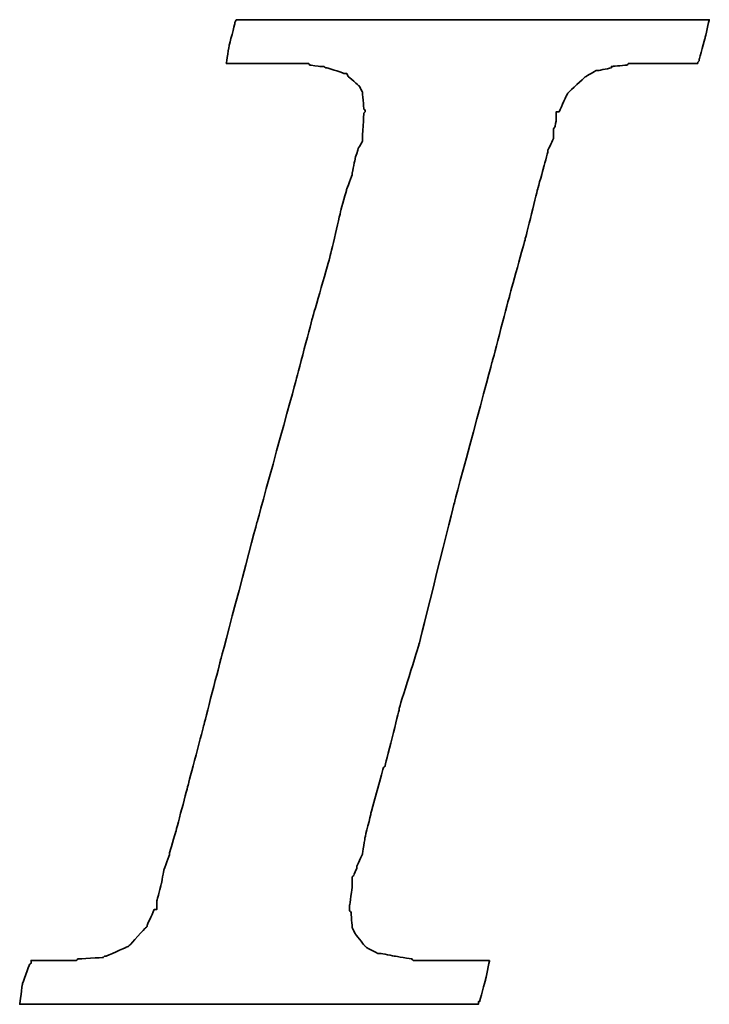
# Model space of a CAD drawing. Header units: inches. Extents: x 17 to 881, y 5 to 673.
# Tile 28 of 41: x 212.05 to 213.7, y 112.65 to 115.01. Entities that reach past the tile are written whole.
import ezdxf

# ---------------------------------------------------------------- set-up
doc = ezdxf.new("R2010")
doc.units = ezdxf.units.IN
doc.header["$LTSCALE"] = 0.1
doc.layers.add('DIM', color=4, linetype='Continuous')
doc.layers.add('layer 1', color=7, linetype='Continuous')

# ---------------------------------------------------------------- blocks, each defined once
blk = doc.blocks.new('TBI MOTION logo(完整正式版)')
at = {"layer": 'layer 1', "color": 22, "lineweight": 35}
blk.add_open_spline([(-40.59125, -7.94375), (-40.59125, -7.94375), (-40.97375, -7.94375), (-40.97375, -7.94375), (-40.97375, -7.94375), (-40.97375, -7.94375), (-41.38125, -7.94375), (-41.38125, -7.94375), (-41.38125, -7.94375), (-41.38125, -7.94375), (-41.54875, -7.94375), (-41.54875, -7.94375), (-41.54875, -7.94375), (-41.54875, -7.94375), (-41.59875, -7.94375), (-41.59875, -7.94375), (-41.59875, -7.94375), (-41.59875, -7.94375), (-41.88375, -7.94375), (-41.88375, -7.94375), (-41.88375, -7.94375), (-41.88375, -7.94375), (-41.90875, -7.91875), (-41.90875, -7.91875), (-41.90875, -7.91875), (-41.90875, -7.91875), (-42.19875, -7.87125), (-42.19875, -7.87125), (-42.19875, -7.87125), (-42.19875, -7.87125), (-42.43875, -7.82375), (-42.43875, -7.82375), (-42.43875, -7.82375), (-42.43875, -7.82375), (-42.45875, -7.82375), (-42.45875, -7.82375), (-42.45875, -7.82375), (-42.45875, -7.82375), (-42.48625, -7.82375), (-42.48625, -7.82375), (-42.48625, -7.82375), (-42.48625, -7.82375), (-42.67625, -7.72375), (-42.67625, -7.72375), (-42.67625, -7.72375), (-42.67625, -7.72375), (-42.70125, -7.70375), (-42.70125, -7.70375), (-42.70125, -7.70375), (-42.70125, -7.70375), (-42.72375, -7.67875), (-42.72375, -7.67875), (-42.72375, -7.67875), (-42.72375, -7.67875), (-42.86875, -7.48875), (-42.86875, -7.48875), (-42.86875, -7.48875), (-42.86875, -7.48875), (-42.89375, -7.43875), (-42.89375, -7.43875), (-42.89375, -7.43875), (-42.89375, -7.43875), (-42.91875, -7.38875), (-42.91875, -7.38875), (-42.91875, -7.38875), (-42.91875, -7.38875), (-42.93875, -7.12875), (-42.93875, -7.12875), (-42.93875, -7.12875), (-42.93875, -7.12875), (-42.96375, -7.10375), (-42.96375, -7.10375), (-42.96375, -7.10375), (-42.96375, -7.10375), (-42.96375, -7.05375), (-42.96375, -7.05375), (-42.96375, -7.05375), (-42.96375, -7.05375), (-42.96375, -7.00875), (-42.96375, -7.00875), (-42.96375, -7.00875), (-42.96375, -7.00875), (-42.91875, -6.69625), (-42.91875, -6.69625), (-42.91875, -6.69625), (-42.91875, -6.69625), (-42.91875, -6.62375), (-42.91875, -6.62375), (-42.91875, -6.62375), (-42.91875, -6.62375), (-42.91875, -6.59625), (-42.91875, -6.59625), (-42.91875, -6.59625), (-42.91875, -6.59625), (-42.91875, -6.57375), (-42.91875, -6.57375), (-42.91875, -6.57375), (-42.91875, -6.57375), (-42.91875, -6.52875), (-42.91875, -6.52875), (-42.91875, -6.52875), (-42.91875, -6.52875), (-42.89375, -6.50375), (-42.89375, -6.50375), (-42.89375, -6.50375), (-42.89375, -6.50375), (-42.84375, -6.38375), (-42.84375, -6.38375), (-42.84375, -6.38375), (-42.84375, -6.38375), (-42.84375, -6.35875), (-42.84375, -6.35875), (-42.84375, -6.35875), (-42.84375, -6.35875), (-42.74625, -6.14375), (-42.74625, -6.14375), (-42.74625, -6.14375), (-42.74625, -6.14375), (-42.70125, -5.85375), (-42.70125, -5.85375), (-42.70125, -5.85375), (-42.70125, -5.85375), (-42.60375, -5.47125), (-42.60375, -5.47125), (-42.60375, -5.47125), (-42.60375, -5.47125), (-42.60375, -5.44875), (-42.60375, -5.44875), (-42.60375, -5.44875), (-42.60375, -5.44875), (-42.38875, -4.67875), (-42.38875, -4.67875), (-42.38875, -4.67875), (-42.38875, -4.67875), (-42.36375, -4.65375), (-42.36375, -4.65375), (-42.36375, -4.65375), (-42.36375, -4.65375), (-42.12375, -3.69625), (-42.12375, -3.69625), (-42.12375, -3.69625), (-42.12375, -3.69625), (-42.12375, -3.67374), (-42.12375, -3.67374), (-42.12375, -3.67374), (-42.12375, -3.67374), (-41.78875, -2.59374), (-41.78875, -2.59374), (-41.78875, -2.59374), (-41.78875, -2.59374), (-41.18875, -0.19375), (-41.18875, -0.19375), (-41.18875, -0.19375), (-41.18875, -0.19375), (-40.54375, 2.20624), (-40.54375, 2.20624), (-40.54375, 2.20624), (-40.54375, 2.20624), (-40.25375, 3.30875), (-40.25375, 3.30875), (-40.25375, 3.30875), (-40.25375, 3.30875), (-39.98875, 4.27125), (-39.98875, 4.27125), (-39.98875, 4.27125), (-39.98875, 4.27125), (-39.77375, 5.13125), (-39.77375, 5.13125), (-39.77375, 5.13125), (-39.77375, 5.13125), (-39.67875, 5.47125), (-39.67875, 5.47125), (-39.67875, 5.47125), (-39.67875, 5.47125), (-39.60375, 5.75625), (-39.60375, 5.75625), (-39.60375, 5.75625), (-39.60375, 5.75625), (-39.60375, 5.78125), (-39.60375, 5.78125), (-39.60375, 5.78125), (-39.60375, 5.78125), (-39.50875, 5.97125), (-39.50875, 5.97125), (-39.50875, 5.97125), (-39.50875, 5.97125), (-39.50875, 6.13875), (-39.50875, 6.13875), (-39.50875, 6.13875), (-39.50875, 6.13875), (-39.48625, 6.16625), (-39.48625, 6.16625), (-39.48625, 6.16625), (-39.48625, 6.16625), (-39.46125, 6.28625), (-39.46125, 6.28625), (-39.46125, 6.28625), (-39.46125, 6.28625), (-39.46125, 6.42625), (-39.46125, 6.42625), (-39.46125, 6.42625), (-39.46125, 6.42625), (-39.41375, 6.42625), (-39.41375, 6.42625), (-39.41375, 6.42625), (-39.41375, 6.42625), (-39.29375, 6.69125), (-39.29375, 6.69125), (-39.29375, 6.69125), (-39.29375, 6.69125), (-39.26875, 6.74125), (-39.26875, 6.74125), (-39.26875, 6.74125), (-39.26875, 6.74125), (-39.24375, 6.76625), (-39.24375, 6.76625), (-39.24375, 6.76625), (-39.24375, 6.76625), (-38.98375, 7.00624), (-38.98375, 7.00624), (-38.98375, 7.00624), (-38.98375, 7.00624), (-38.95625, 7.02624), (-38.95625, 7.02624), (-38.95625, 7.02624), (-38.95625, 7.02624), (-38.78875, 7.12624), (-38.78875, 7.12624), (-38.78875, 7.12624), (-38.78875, 7.12624), (-38.76375, 7.12624), (-38.76375, 7.12624), (-38.76375, 7.12624), (-38.76375, 7.12624), (-38.74375, 7.12624), (-38.74375, 7.12624), (-38.74375, 7.12624), (-38.74375, 7.12624), (-38.52875, 7.17125), (-38.52875, 7.17125), (-38.52875, 7.17125), (-38.52875, 7.17125), (-38.52875, 7.19624), (-38.52875, 7.19624), (-38.52875, 7.19624), (-38.52875, 7.19624), (-38.50375, 7.19624), (-38.50375, 7.19624), (-38.50375, 7.19624), (-38.50375, 7.19624), (-38.26125, 7.21875), (-38.26125, 7.21875), (-38.26125, 7.21875), (-38.26125, 7.21875), (-38.23875, 7.24624), (-38.23875, 7.24624), (-38.23875, 7.24624), (-38.23875, 7.24624), (-38.21625, 7.24624), (-38.21625, 7.24624), (-38.21625, 7.24624), (-38.21625, 7.24624), (-38.18875, 7.24624), (-38.18875, 7.24624), (-38.18875, 7.24624), (-38.18875, 7.24624), (-37.90375, 7.24624), (-37.90375, 7.24624), (-37.90375, 7.24624), (-37.90375, 7.24624), (-37.85375, 7.24624), (-37.85375, 7.24624), (-37.85375, 7.24624), (-37.85375, 7.24624), (-37.75875, 7.24624), (-37.75875, 7.24624), (-37.75875, 7.24624), (-37.75875, 7.24624), (-37.42375, 7.24624), (-37.42375, 7.24624), (-37.42375, 7.24624), (-37.42375, 7.24624), (-37.08875, 7.24624), (-37.08875, 7.24624), (-37.08875, 7.24624), (-37.08875, 7.24624), (-37.06375, 7.24624), (-37.06375, 7.24624), (-37.06375, 7.24624), (-37.06375, 7.24624), (-37.06375, 7.26624), (-37.06375, 7.26624), (-37.06375, 7.26624), (-37.06375, 7.26624), (-37.03875, 7.29125), (-37.03875, 7.29125), (-37.03875, 7.29125), (-37.03875, 7.29125), (-37.03875, 7.31625), (-37.03875, 7.31625), (-37.03875, 7.31625), (-37.03875, 7.31625), (-36.94125, 7.67625), (-36.94125, 7.67625), (-36.94125, 7.67625), (-36.94125, 7.67625), (-36.86875, 7.98625), (-36.86875, 7.98625), (-36.86875, 7.98625), (-36.86875, 7.98625), (-36.98875, 7.98625), (-36.98875, 7.98625), (-36.98875, 7.98625), (-36.98875, 7.98625), (-37.42375, 7.98625), (-37.42375, 7.98625), (-37.42375, 7.98625), (-37.42375, 7.98625), (-37.94875, 7.98625), (-37.94875, 7.98625), (-37.94875, 7.98625), (-37.94875, 7.98625), (-38.57375, 7.98625), (-38.57375, 7.98625), (-38.57375, 7.98625), (-38.57375, 7.98625), (-39.29375, 7.98625), (-39.29375, 7.98625), (-39.29375, 7.98625), (-39.29375, 7.98625), (-40.82875, 7.98625), (-40.82875, 7.98625), (-40.82875, 7.98625), (-40.82875, 7.98625), (-42.36375, 7.98625), (-42.36375, 7.98625), (-42.36375, 7.98625), (-42.36375, 7.98625), (-43.08375, 7.98625), (-43.08375, 7.98625), (-43.08375, 7.98625), (-43.08375, 7.98625), (-43.70875, 7.98625), (-43.70875, 7.98625), (-43.70875, 7.98625), (-43.70875, 7.98625), (-44.23375, 7.98625), (-44.23375, 7.98625), (-44.23375, 7.98625), (-44.23375, 7.98625), (-44.66875, 7.98625), (-44.66875, 7.98625), (-44.66875, 7.98625), (-44.66875, 7.98625), (-44.88375, 7.98625), (-44.88375, 7.98625), (-44.88375, 7.98625), (-44.88375, 7.98625), (-44.90875, 7.94125), (-44.90875, 7.94125), (-44.90875, 7.94125), (-44.90875, 7.94125), (-44.90875, 7.91625), (-44.90875, 7.91625), (-44.90875, 7.91625), (-44.90875, 7.91625), (-45.00375, 7.55625), (-45.00375, 7.55625), (-45.00375, 7.55625), (-45.00375, 7.55625), (-45.05375, 7.24624), (-45.05375, 7.24624), (-45.05375, 7.24624), (-45.05375, 7.24624), (-44.61875, 7.24624), (-44.61875, 7.24624), (-44.61875, 7.24624), (-44.61875, 7.24624), (-44.11375, 7.24624), (-44.11375, 7.24624), (-44.11375, 7.24624), (-44.11375, 7.24624), (-43.99375, 7.24624), (-43.99375, 7.24624), (-43.99375, 7.24624), (-43.99375, 7.24624), (-43.94625, 7.24624), (-43.94625, 7.24624), (-43.94625, 7.24624), (-43.94625, 7.24624), (-43.92374, 7.24624), (-43.92374, 7.24624), (-43.92374, 7.24624), (-43.92374, 7.24624), (-43.65875, 7.24624), (-43.65875, 7.24624), (-43.65875, 7.24624), (-43.65875, 7.24624), (-43.63875, 7.21875), (-43.63875, 7.21875), (-43.63875, 7.21875), (-43.63875, 7.21875), (-43.46875, 7.19624), (-43.46875, 7.19624), (-43.46875, 7.19624), (-43.46875, 7.19624), (-43.39875, 7.19624), (-43.39875, 7.19624), (-43.39875, 7.19624), (-43.39875, 7.19624), (-43.37125, 7.17125), (-43.37125, 7.17125), (-43.37125, 7.17125), (-43.37125, 7.17125), (-43.34875, 7.17125), (-43.34875, 7.17125), (-43.34875, 7.17125), (-43.34875, 7.17125), (-43.20375, 7.12624), (-43.20375, 7.12624), (-43.20375, 7.12624), (-43.20375, 7.12624), (-43.05875, 7.07624), (-43.05875, 7.07624), (-43.05875, 7.07624), (-43.05875, 7.07624), (-43.01375, 7.07624), (-43.01375, 7.07624), (-43.01375, 7.07624), (-43.01375, 7.07624), (-42.98875, 7.02624), (-42.98875, 7.02624), (-42.98875, 7.02624), (-42.98875, 7.02624), (-42.79875, 6.86125), (-42.79875, 6.86125), (-42.79875, 6.86125), (-42.79875, 6.86125), (-42.77375, 6.81125), (-42.77375, 6.81125), (-42.77375, 6.81125), (-42.77375, 6.81125), (-42.74625, 6.76625), (-42.74625, 6.76625), (-42.74625, 6.76625), (-42.74625, 6.76625), (-42.72375, 6.47625), (-42.72375, 6.47625), (-42.72375, 6.47625), (-42.72375, 6.47625), (-42.70125, 6.45124), (-42.70125, 6.45124), (-42.70125, 6.45124), (-42.70125, 6.45124), (-42.70125, 6.42625), (-42.70125, 6.42625), (-42.70125, 6.42625), (-42.70125, 6.42625), (-42.72375, 6.40625), (-42.72375, 6.40625), (-42.72375, 6.40625), (-42.72375, 6.40625), (-42.74625, 5.97125), (-42.74625, 5.97125), (-42.74625, 5.97125), (-42.74625, 5.97125), (-42.74625, 5.94625), (-42.74625, 5.94625), (-42.74625, 5.94625), (-42.74625, 5.94625), (-42.74625, 5.92625), (-42.74625, 5.92625), (-42.74625, 5.92625), (-42.74625, 5.92625), (-42.77375, 5.87625), (-42.77375, 5.87625), (-42.77375, 5.87625), (-42.77375, 5.87625), (-42.81875, 5.80625), (-42.81875, 5.80625), (-42.81875, 5.80625), (-42.81875, 5.80625), (-42.86875, 5.63625), (-42.86875, 5.63625), (-42.86875, 5.63625), (-42.86875, 5.63625), (-42.91875, 5.39625), (-42.91875, 5.39625), (-42.91875, 5.39625), (-42.91875, 5.39625), (-42.91875, 5.37124), (-42.91875, 5.37124), (-42.91875, 5.37124), (-42.91875, 5.37124), (-43.01375, 5.10874), (-43.01375, 5.10874), (-43.01375, 5.10874), (-43.01375, 5.10874), (-43.10875, 4.77124), (-43.10875, 4.77124), (-43.10875, 4.77124), (-43.10875, 4.77124), (-43.29875, 3.95625), (-43.29875, 3.95625), (-43.29875, 3.95625), (-43.29875, 3.95625), (-43.58875, 2.95125), (-43.58875, 2.95125), (-43.58875, 2.95125), (-43.58875, 2.95125), (-43.87375, 1.87125), (-43.87375, 1.87125), (-43.87375, 1.87125), (-43.87375, 1.87125), (-44.52625, -0.50374), (-44.52625, -0.50374), (-44.52625, -0.50374), (-44.52625, -0.50374), (-45.14875, -2.85375), (-45.14875, -2.85375), (-45.14875, -2.85375), (-45.14875, -2.85375), (-45.43375, -3.95875), (-45.43375, -3.95875), (-45.43375, -3.95875), (-45.43375, -3.95875), (-45.69875, -4.96875), (-45.69875, -4.96875), (-45.69875, -4.96875), (-45.69875, -4.96875), (-45.91375, -5.78375), (-45.91375, -5.78375), (-45.91375, -5.78375), (-45.91375, -5.78375), (-46.01375, -6.11875), (-46.01375, -6.11875), (-46.01375, -6.11875), (-46.01375, -6.11875), (-46.01375, -6.14375), (-46.01375, -6.14375), (-46.01375, -6.14375), (-46.01375, -6.14375), (-46.10875, -6.40875), (-46.10875, -6.40875), (-46.10875, -6.40875), (-46.10875, -6.40875), (-46.15375, -6.64875), (-46.15375, -6.64875), (-46.15375, -6.64875), (-46.15375, -6.64875), (-46.20375, -6.83875), (-46.20375, -6.83875), (-46.20375, -6.83875), (-46.20375, -6.83875), (-46.22875, -6.93375), (-46.22875, -6.93375), (-46.22875, -6.93375), (-46.22875, -6.93375), (-46.22875, -7.07875), (-46.22875, -7.07875), (-46.22875, -7.07875), (-46.22875, -7.07875), (-46.27375, -7.07875), (-46.27375, -7.07875), (-46.27375, -7.07875), (-46.27375, -7.07875), (-46.39375, -7.34375), (-46.39375, -7.34375), (-46.39375, -7.34375), (-46.39375, -7.34375), (-46.39375, -7.36875), (-46.39375, -7.36875), (-46.39375, -7.36875), (-46.39375, -7.36875), (-46.42125, -7.38875), (-46.42125, -7.38875), (-46.42125, -7.38875), (-46.42125, -7.38875), (-46.68375, -7.67875), (-46.68375, -7.67875), (-46.68375, -7.67875), (-46.68375, -7.67875), (-46.70875, -7.70375), (-46.70875, -7.70375), (-46.70875, -7.70375), (-46.70875, -7.70375), (-46.75375, -7.72375), (-46.75375, -7.72375), (-46.75375, -7.72375), (-46.75375, -7.72375), (-47.08875, -7.87125), (-47.08875, -7.87125), (-47.08875, -7.87125), (-47.08875, -7.87125), (-47.11625, -7.87125), (-47.11625, -7.87125), (-47.11625, -7.87125), (-47.11625, -7.87125), (-47.13875, -7.89375), (-47.13875, -7.89375), (-47.13875, -7.89375), (-47.13875, -7.89375), (-47.56875, -7.91875), (-47.56875, -7.91875), (-47.56875, -7.91875), (-47.56875, -7.91875), (-47.59625, -7.94375), (-47.59625, -7.94375), (-47.59625, -7.94375), (-47.59625, -7.94375), (-47.64375, -7.94375), (-47.64375, -7.94375), (-47.64375, -7.94375), (-47.64375, -7.94375), (-47.73625, -7.94375), (-47.73625, -7.94375), (-47.73625, -7.94375), (-47.73625, -7.94375), (-48.07375, -7.94375), (-48.07375, -7.94375), (-48.07375, -7.94375), (-48.07375, -7.94375), (-48.36125, -7.94375), (-48.36125, -7.94375), (-48.36125, -7.94375), (-48.36125, -7.94375), (-48.36125, -7.96625), (-48.36125, -7.96625), (-48.36125, -7.96625), (-48.36125, -7.96625), (-48.36125, -7.99125), (-48.36125, -7.99125), (-48.36125, -7.99125), (-48.36125, -7.99125), (-48.38875, -8.01375), (-48.38875, -8.01375), (-48.38875, -8.01375), (-48.38875, -8.01375), (-48.50875, -8.34875), (-48.50875, -8.34875), (-48.50875, -8.34875), (-48.50875, -8.34875), (-48.55375, -8.68625), (-48.55375, -8.68625), (-48.55375, -8.68625), (-48.55375, -8.68625), (-48.45875, -8.68625), (-48.45875, -8.68625), (-48.45875, -8.68625), (-48.45875, -8.68625), (-48.07375, -8.68625), (-48.07375, -8.68625), (-48.07375, -8.68625), (-48.07375, -8.68625), (-47.52375, -8.68625), (-47.52375, -8.68625), (-47.52375, -8.68625), (-47.52375, -8.68625), (-46.92375, -8.68625), (-46.92375, -8.68625), (-46.92375, -8.68625), (-46.92375, -8.68625), (-46.25375, -8.68625), (-46.25375, -8.68625), (-46.25375, -8.68625), (-46.25375, -8.68625), (-46.20375, -8.68625), (-46.20375, -8.68625), (-46.20375, -8.68625), (-46.20375, -8.68625), (-44.71375, -8.68625), (-44.71375, -8.68625), (-44.71375, -8.68625), (-44.71375, -8.68625), (-43.22875, -8.68625), (-43.22875, -8.68625), (-43.22875, -8.68625), (-43.22875, -8.68625), (-42.55875, -8.68625), (-42.55875, -8.68625), (-42.55875, -8.68625), (-42.55875, -8.68625), (-42.50875, -8.68625), (-42.50875, -8.68625), (-42.50875, -8.68625), (-42.50875, -8.68625), (-41.93375, -8.68625), (-41.93375, -8.68625), (-41.93375, -8.68625), (-41.93375, -8.68625), (-41.38125, -8.68625), (-41.38125, -8.68625), (-41.38125, -8.68625), (-41.38125, -8.68625), (-40.97375, -8.68625), (-40.97375, -8.68625), (-40.97375, -8.68625), (-40.97375, -8.68625), (-40.78125, -8.68625), (-40.78125, -8.68625), (-40.78125, -8.68625), (-40.78125, -8.68625), (-40.78125, -8.63875), (-40.78125, -8.63875), (-40.78125, -8.63875), (-40.78125, -8.63875), (-40.75875, -8.63875), (-40.75875, -8.63875), (-40.75875, -8.63875), (-40.75875, -8.63875), (-40.66375, -8.27875), (-40.66375, -8.27875), (-40.66375, -8.27875), (-40.66375, -8.27875), (-40.59125, -7.94375), (-40.59125, -7.94375)], degree=3, knots=[0, 0, 0, 0, 0.00558659, 0.00558659, 0.00558659, 0.0055866, 0.01117318, 0.01117318, 0.01117318, 0.01117319, 0.01675978, 0.01675978, 0.01675978, 0.01675979, 0.02234637, 0.02234637, 0.02234637, 0.02234638, 0.02793296, 0.02793296, 0.02793296, 0.02793297, 0.03351955, 0.03351955, 0.03351955, 0.03351956, 0.03910615, 0.03910615, 0.03910615, 0.03910616, 0.04469274, 0.04469274, 0.04469274, 0.04469275, 0.05027933, 0.05027933, 0.05027933, 0.05027934, 0.05586592, 0.05586592, 0.05586592, 0.05586593, 0.06145251, 0.06145251, 0.06145251, 0.06145252, 0.06703911, 0.06703911, 0.06703911, 0.06703912, 0.0726257, 0.0726257, 0.0726257, 0.07262571, 0.07821229, 0.07821229, 0.07821229, 0.0782123, 0.08379888, 0.08379888, 0.08379888, 0.08379889, 0.08938547, 0.08938547, 0.08938547, 0.08938548, 0.09497207, 0.09497207, 0.09497207, 0.09497208, 0.10055866, 0.10055866, 0.10055866, 0.10055867, 0.10614525, 0.10614525, 0.10614525, 0.10614526, 0.11173184, 0.11173184, 0.11173184, 0.11173185, 0.11731844, 0.11731844, 0.11731844, 0.11731845, 0.12290503, 0.12290503, 0.12290503, 0.12290504, 0.12849162, 0.12849162, 0.12849162, 0.12849163, 0.13407821, 0.13407821, 0.13407821, 0.13407822, 0.1396648, 0.1396648, 0.1396648, 0.13966481, 0.1452514, 0.1452514, 0.1452514, 0.14525141, 0.15083799, 0.15083799, 0.15083799, 0.150838, 0.15642458, 0.15642458, 0.15642458, 0.15642459, 0.16201117, 0.16201117, 0.16201117, 0.16201118, 0.16759777, 0.16759777, 0.16759777, 0.16759778, 0.17318436, 0.17318436, 0.17318436, 0.17318437, 0.17877095, 0.17877095, 0.17877095, 0.17877096, 0.18435754, 0.18435754, 0.18435754, 0.18435755, 0.18994413, 0.18994413, 0.18994413, 0.18994414, 0.19553073, 0.19553073, 0.19553073, 0.19553074, 0.20111732, 0.20111732, 0.20111732, 0.20111733, 0.20670391, 0.20670391, 0.20670391, 0.20670392, 0.2122905, 0.2122905, 0.2122905, 0.21229051, 0.21787709, 0.21787709, 0.21787709, 0.2178771, 0.22346369, 0.22346369, 0.22346369, 0.2234637, 0.22905028, 0.22905028, 0.22905028, 0.22905029, 0.23463687, 0.23463687, 0.23463687, 0.23463688, 0.24022346, 0.24022346, 0.24022346, 0.24022347, 0.24581006, 0.24581006, 0.24581006, 0.24581007, 0.25139665, 0.25139665, 0.25139665, 0.25139666, 0.25698324, 0.25698324, 0.25698324, 0.25698325, 0.26256983, 0.26256983, 0.26256983, 0.26256984, 0.26815642, 0.26815642, 0.26815642, 0.26815643, 0.27374302, 0.27374302, 0.27374302, 0.27374303, 0.27932961, 0.27932961, 0.27932961, 0.27932962, 0.2849162, 0.2849162, 0.2849162, 0.28491621, 0.29050279, 0.29050279, 0.29050279, 0.2905028, 0.29608939, 0.29608939, 0.29608939, 0.2960894, 0.30167598, 0.30167598, 0.30167598, 0.30167599, 0.30726257, 0.30726257, 0.30726257, 0.30726258, 0.31284916, 0.31284916, 0.31284916, 0.31284917, 0.31843575, 0.31843575, 0.31843575, 0.31843576, 0.32402235, 0.32402235, 0.32402235, 0.32402236, 0.32960894, 0.32960894, 0.32960894, 0.32960895, 0.33519553, 0.33519553, 0.33519553, 0.33519554, 0.34078212, 0.34078212, 0.34078212, 0.34078213, 0.34636872, 0.34636872, 0.34636872, 0.34636873, 0.35195531, 0.35195531, 0.35195531, 0.35195532, 0.3575419, 0.3575419, 0.3575419, 0.35754191, 0.36312849, 0.36312849, 0.36312849, 0.3631285, 0.36871508, 0.36871508, 0.36871508, 0.36871509, 0.37430168, 0.37430168, 0.37430168, 0.37430169, 0.37988827, 0.37988827, 0.37988827, 0.37988828, 0.38547486, 0.38547486, 0.38547486, 0.38547487, 0.39106145, 0.39106145, 0.39106145, 0.39106146, 0.39664804, 0.39664804, 0.39664804, 0.39664805, 0.40223464, 0.40223464, 0.40223464, 0.40223465, 0.40782123, 0.40782123, 0.40782123, 0.40782124, 0.41340782, 0.41340782, 0.41340782, 0.41340783, 0.41899441, 0.41899441, 0.41899441, 0.41899442, 0.42458101, 0.42458101, 0.42458101, 0.42458102, 0.4301676, 0.4301676, 0.4301676, 0.43016761, 0.43575419, 0.43575419, 0.43575419, 0.4357542, 0.44134078, 0.44134078, 0.44134078, 0.44134079, 0.44692737, 0.44692737, 0.44692737, 0.44692738, 0.45251397, 0.45251397, 0.45251397, 0.45251398, 0.45810056, 0.45810056, 0.45810056, 0.45810057, 0.46368715, 0.46368715, 0.46368715, 0.46368716, 0.46927374, 0.46927374, 0.46927374, 0.46927375, 0.47486034, 0.47486034, 0.47486034, 0.47486035, 0.48044693, 0.48044693, 0.48044693, 0.48044694, 0.48603352, 0.48603352, 0.48603352, 0.48603353, 0.49162011, 0.49162011, 0.49162011, 0.49162012, 0.4972067, 0.4972067, 0.4972067, 0.49720671, 0.5027933, 0.5027933, 0.5027933, 0.50279331, 0.50837989, 0.50837989, 0.50837989, 0.5083799, 0.51396648, 0.51396648, 0.51396648, 0.51396649, 0.51955307, 0.51955307, 0.51955307, 0.51955308, 0.52513966, 0.52513966, 0.52513966, 0.52513967, 0.53072626, 0.53072626, 0.53072626, 0.53072627, 0.53631285, 0.53631285, 0.53631285, 0.53631286, 0.54189944, 0.54189944, 0.54189944, 0.54189945, 0.54748603, 0.54748603, 0.54748603, 0.54748604, 0.55307263, 0.55307263, 0.55307263, 0.55307264, 0.55865922, 0.55865922, 0.55865922, 0.55865923, 0.56424581, 0.56424581, 0.56424581, 0.56424582, 0.5698324, 0.5698324, 0.5698324, 0.56983241, 0.57541899, 0.57541899, 0.57541899, 0.575419, 0.58100559, 0.58100559, 0.58100559, 0.5810056, 0.58659218, 0.58659218, 0.58659218, 0.58659219, 0.59217877, 0.59217877, 0.59217877, 0.59217878, 0.59776536, 0.59776536, 0.59776536, 0.59776537, 0.60335196, 0.60335196, 0.60335196, 0.60335197, 0.60893855, 0.60893855, 0.60893855, 0.60893856, 0.61452514, 0.61452514, 0.61452514, 0.61452515, 0.62011173, 0.62011173, 0.62011173, 0.62011174, 0.62569832, 0.62569832, 0.62569832, 0.62569833, 0.63128492, 0.63128492, 0.63128492, 0.63128493, 0.63687151, 0.63687151, 0.63687151, 0.63687152, 0.6424581, 0.6424581, 0.6424581, 0.64245811, 0.64804469, 0.64804469, 0.64804469, 0.6480447, 0.65363128, 0.65363128, 0.65363128, 0.65363129, 0.65921788, 0.65921788, 0.65921788, 0.65921789, 0.66480447, 0.66480447, 0.66480447, 0.66480448, 0.67039106, 0.67039106, 0.67039106, 0.67039107, 0.67597765, 0.67597765, 0.67597765, 0.67597766, 0.68156425, 0.68156425, 0.68156425, 0.68156426, 0.68715084, 0.68715084, 0.68715084, 0.68715085, 0.69273743, 0.69273743, 0.69273743, 0.69273744, 0.69832402, 0.69832402, 0.69832402, 0.69832403, 0.70391061, 0.70391061, 0.70391061, 0.70391062, 0.70949721, 0.70949721, 0.70949721, 0.70949722, 0.7150838, 0.7150838, 0.7150838, 0.71508381, 0.72067039, 0.72067039, 0.72067039, 0.7206704, 0.72625698, 0.72625698, 0.72625698, 0.72625699, 0.73184358, 0.73184358, 0.73184358, 0.73184359, 0.73743017, 0.73743017, 0.73743017, 0.73743018, 0.74301676, 0.74301676, 0.74301676, 0.74301677, 0.74860335, 0.74860335, 0.74860335, 0.74860336, 0.75418994, 0.75418994, 0.75418994, 0.75418995, 0.75977654, 0.75977654, 0.75977654, 0.75977655, 0.76536313, 0.76536313, 0.76536313, 0.76536314, 0.77094972, 0.77094972, 0.77094972, 0.77094973, 0.77653631, 0.77653631, 0.77653631, 0.77653632, 0.78212291, 0.78212291, 0.78212291, 0.78212292, 0.7877095, 0.7877095, 0.7877095, 0.78770951, 0.79329609, 0.79329609, 0.79329609, 0.7932961, 0.79888268, 0.79888268, 0.79888268, 0.79888269, 0.80446927, 0.80446927, 0.80446927, 0.80446928, 0.81005587, 0.81005587, 0.81005587, 0.81005588, 0.81564246, 0.81564246, 0.81564246, 0.81564247, 0.82122905, 0.82122905, 0.82122905, 0.82122906, 0.82681564, 0.82681564, 0.82681564, 0.82681565, 0.83240223, 0.83240223, 0.83240223, 0.83240224, 0.83798883, 0.83798883, 0.83798883, 0.83798884, 0.84357542, 0.84357542, 0.84357542, 0.84357543, 0.84916201, 0.84916201, 0.84916201, 0.84916202, 0.8547486, 0.8547486, 0.8547486, 0.85474861, 0.8603352, 0.8603352, 0.8603352, 0.86033521, 0.86592179, 0.86592179, 0.86592179, 0.8659218, 0.87150838, 0.87150838, 0.87150838, 0.87150839, 0.87709497, 0.87709497, 0.87709497, 0.87709498, 0.88268156, 0.88268156, 0.88268156, 0.88268157, 0.88826816, 0.88826816, 0.88826816, 0.88826817, 0.89385475, 0.89385475, 0.89385475, 0.89385476, 0.89944134, 0.89944134, 0.89944134, 0.89944135, 0.90502793, 0.90502793, 0.90502793, 0.90502794, 0.91061453, 0.91061453, 0.91061453, 0.91061454, 0.91620112, 0.91620112, 0.91620112, 0.91620113, 0.92178771, 0.92178771, 0.92178771, 0.92178772, 0.9273743, 0.9273743, 0.9273743, 0.92737431, 0.93296089, 0.93296089, 0.93296089, 0.9329609, 0.93854749, 0.93854749, 0.93854749, 0.9385475, 0.94413408, 0.94413408, 0.94413408, 0.94413409, 0.94972067, 0.94972067, 0.94972067, 0.94972068, 0.95530726, 0.95530726, 0.95530726, 0.95530727, 0.96089385, 0.96089385, 0.96089385, 0.96089386, 0.96648045, 0.96648045, 0.96648045, 0.96648046, 0.97206704, 0.97206704, 0.97206704, 0.97206705, 0.97765363, 0.97765363, 0.97765363, 0.97765364, 0.98324022, 0.98324022, 0.98324022, 0.98324023, 0.98882682, 0.98882682, 0.98882682, 0.98882683, 0.99441341, 0.99441341, 0.99441341, 0.99441342, 1, 1, 1, 1], dxfattribs=at)

msp = doc.modelspace()

# ---------------------------------------------------------------- block references
at = {"layer": 'DIM', "xscale": 0.141750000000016, "yscale": 0.141750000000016, "zscale": 0.141750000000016}
msp.add_blockref('TBI MOTION logo(完整正式版)', (218.9297, 113.8773), dxfattribs=at)

doc.saveas('drawing.dxf')
